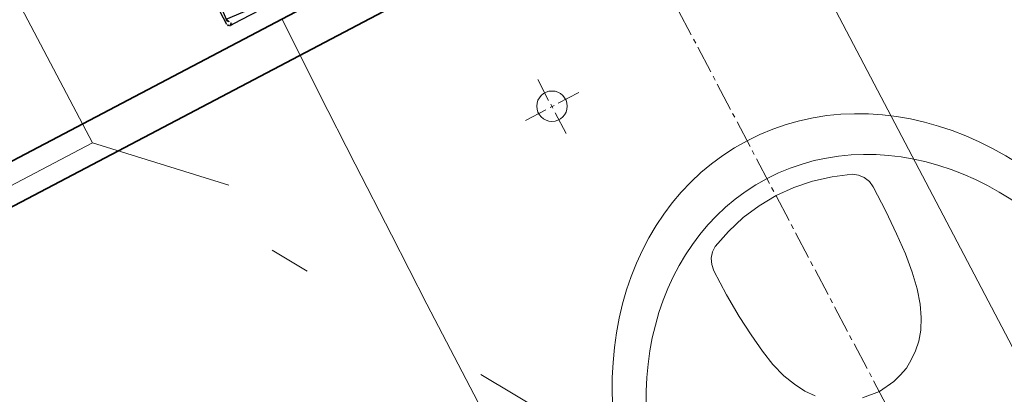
# Model space of a CAD drawing. Header units: metres. Extents: x 7408630 to 7411134, y 5569633 to 5570339.
# Tile 45 of 76: x 7410490.204 to 7410490.691, y 5569903.81 to 5569903.996. Entities that reach past the tile are written whole.
import ezdxf
from ezdxf.enums import TextEntityAlignment as Align

# ---------------------------------------------------------------- set-up
doc = ezdxf.new("R2010")
doc.units = ezdxf.units.M
doc.header["$MEASUREMENT"] = 0
doc.linetypes.add('HIDDEN2', pattern=[4.762499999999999, 3.175, -1.5875])
doc.layers.add('0-wypos-sanitarne', color=1, linetype='Continuous')
for name, color, linetype, lineweight in [('0-ZABUDOWA GK-MDF', 54, 'Continuous', 35), ('1_POSADZKA PODZIAŁY', 151, 'Continuous', 0), ('OPIS POM NOWE', 140, 'Continuous', 5), ('Opis_pom', 9, 'Continuous', 18)]:
    doc.layers.add(name, color=color, linetype=linetype, lineweight=lineweight)
doc.layers.add('Wyburzenia', color=7, linetype='Continuous', lineweight=13, true_color=0xb0b0b0)
doc.styles.add('ARIAL', font='tahoma.ttf')

# ---------------------------------------------------------------- blocks, each defined once
blk = doc.blocks.new('A$C19D82A3D')
for points in [[(-5, 10), (-10.00000000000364, 15.00000000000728)], [(5, 10), (10.00000000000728, 15)], [(-5, 0), (-9.999999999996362, -5)], [(5, 0), (10, -5)]]:
    blk.add_lwpolyline(points)
blk.add_lwpolyline([(-5, 10), (5, 10), (5, 0), (-5, 0)], close=True)
blk = doc.blocks.new('99400_TOP')
blk.add_lwpolyline([(0.2009930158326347, 0.05547456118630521), (0.2009930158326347, 0.01048449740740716)])
blk.add_lwpolyline([(0.1600019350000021, 0.01267999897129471), (0.1600019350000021, 0.04667999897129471, -0.414213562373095), (0.1630019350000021, 0.04967999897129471), (0.1970019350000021, 0.04967999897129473, -0.414213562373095), (0.2000019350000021, 0.04667999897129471), (0.2000019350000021, 0.01267999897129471, -0.414213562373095), (0.1970019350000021, 0.009679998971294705), (0.1630019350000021, 0.009679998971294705, -0.414213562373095)], format="xyb", close=True)
for points in [[(0.198697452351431, 0.01002469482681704, 0.0001142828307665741), (0.1986974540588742, 0.01002423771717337, 0.5170148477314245), (0.2000326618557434, 0.00908606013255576), (0.1999324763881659, 0.009052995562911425), (0.1998334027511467, 0.00902680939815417), (0.1997143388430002, 0.009004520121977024), (0.1995835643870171, 0.008991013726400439), (0.1994826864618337, 0.008988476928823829), (0.1990272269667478, 0.008991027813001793), (0.198408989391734, 0.008992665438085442), (0.1977092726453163, 0.00899322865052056), (0.1642751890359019, 0.008993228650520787), (0.1639258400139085, 0.008993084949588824), (0.1635663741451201, 0.008992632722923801), (0.1632325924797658, 0.008991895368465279), (0.1629359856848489, 0.008990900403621), (0.1626871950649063, 0.00898968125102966), (0.1624946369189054, 0.00898828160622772), (0.1623653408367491, 0.00898674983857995)], [(0.2001062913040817, 0.00911561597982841, 0.09130093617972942), (0.2005536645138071, 0.009423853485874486, 0.1989090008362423), (0.2009930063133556, 0.01048449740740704)]]:
    blk.add_lwpolyline(points, format="xyb")
blk = doc.blocks.new('A$Cff2eaf8b')
blk.add_blockref('99400_TOP', (-1.93500011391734e-06, -0.08217999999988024))
blk = doc.blocks.new('A$C6ce7c513')
at = {"lineweight": 0}
for points in [[(0.1781878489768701, -0.2340449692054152), (0.1779397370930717, -0.1583317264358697), (0.1774470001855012, -0.1198565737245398), (0.1769542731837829, -0.08064406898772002), (0.1764615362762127, -0.04093882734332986), (0.1754760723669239, -0.0004892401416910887)], [(0.008753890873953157, -0.2998965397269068), (-0.0001258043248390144, -0.3008820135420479), (-0.008757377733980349, -0.2998965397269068), (-0.01295085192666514, -0.2986629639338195), (-0.01738895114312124, -0.2969366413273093), (-0.02133431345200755, -0.2944694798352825), (-0.02528317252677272, -0.2915095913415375), (-0.02898042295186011, -0.2880569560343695), (-0.03243304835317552, -0.2836188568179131), (-0.03539294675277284, -0.2781917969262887), (-0.03810473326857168, -0.2720273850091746), (-0.04032726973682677, -0.2646293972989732), (-0.04205358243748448, -0.2562424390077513), (-0.04328716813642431, -0.2466254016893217), (-0.04402452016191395, -0.2357712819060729), (-0.04451725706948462, -0.2234424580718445), (-0.04451725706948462, -0.2098765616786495), (-0.04427263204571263, -0.2066720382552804), (-0.04279094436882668, -0.2037121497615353), (-0.04082000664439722, -0.2012449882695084), (-0.03835284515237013, -0.1995186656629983), (-0.02898042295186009, -0.1960660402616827), (-0.01936337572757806, -0.193354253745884), (-0.009742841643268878, -0.1918725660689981), (-0.0001258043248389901, -0.1913798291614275), (0.009739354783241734, -0.1918725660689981), (0.0193598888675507, -0.193354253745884), (0.02897693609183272, -0.1960660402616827), (0.03834935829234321, -0.1995186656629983), (0.04081651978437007, -0.2012449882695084), (0.04278744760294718, -0.2037121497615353), (0.04402103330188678, -0.2066720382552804), (0.04451377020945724, -0.2098765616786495), (0.04451377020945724, -0.2234424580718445), (0.04402103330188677, -0.2357712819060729), (0.04303556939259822, -0.2466254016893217), (0.04180198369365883, -0.2562424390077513), (0.0403202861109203, -0.2646293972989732), (0.03810123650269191, -0.2720273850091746), (0.03538945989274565, -0.2781917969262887), (0.03242956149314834, -0.2836188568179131), (0.0289769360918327, -0.2880569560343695)]]:
    blk.add_lwpolyline(points, dxfattribs=at)
blk.add_circle((0.0774378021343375, -0.1004984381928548), 0.007522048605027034, dxfattribs=at)
for centre, major_axis, ratio in [((-3.486860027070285e-06, -0.3255449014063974), (-3.663605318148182e-17, -0.1649941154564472), 0.8303379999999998), ((-1.743430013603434e-06, -0.3297383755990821), (-3.285718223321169e-17, -0.1479755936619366), 0.8308399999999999)]:
    blk.add_ellipse(centre, major_axis=major_axis, ratio=ratio, start_param=0, end_param=6.283185, dxfattribs=at)
at = {"layer": 'DEFPOINTS', "lineweight": 0}
for points in [[(-1.943432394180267e-17, -0.08755281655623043), (-2.249719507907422e-17, -0.1013633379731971)], [(0.07756186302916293, -0.08557489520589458), (0.07756186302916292, -0.09716636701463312)], [(0.06251776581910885, -0.1006189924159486), (0.07410923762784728, -0.1006189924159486)], [(0.07632828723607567, -0.1006189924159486), (0.07854732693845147, -0.1006189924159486)], [(0.07756186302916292, -0.09938541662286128), (0.07756186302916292, -0.1016044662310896)], [(0.08101449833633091, -0.1006189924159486), (0.09235784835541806, -0.1006189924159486)], [(-2.303929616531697e-17, -0.1038270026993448), (-2.355429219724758e-17, -0.1060495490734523)], [(0.07756186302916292, -0.1040751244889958), (0.07756186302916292, -0.1156665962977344)], [(-2.404218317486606e-17, -0.1082685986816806), (-2.710505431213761e-17, -0.1220791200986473)], [(-2.764715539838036e-17, -0.1245462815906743), (-2.813504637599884e-17, -0.1267653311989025)], [(-2.865004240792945e-17, -0.1289843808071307), (-3.176712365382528e-17, -0.1430430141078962)], [(-3.225501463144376e-17, -0.1452620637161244), (-3.274290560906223e-17, -0.1474811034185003)], [(-3.328500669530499e-17, -0.1499482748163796), (-3.634787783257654e-17, -0.163758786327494)], [(-3.686287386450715e-17, -0.1659778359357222), (-3.735076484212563e-17, -0.1681968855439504)], [(-3.789286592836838e-17, -0.1706640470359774), (-4.095573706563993e-17, -0.1844745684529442)], [(-4.144362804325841e-17, -0.1866936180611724), (-4.195862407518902e-17, -0.18891616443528)], [(-4.250072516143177e-17, -0.1913798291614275), (-4.556359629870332e-17, -0.2051938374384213)], [(-4.60514872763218e-17, -0.2074128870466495), (-4.659358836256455e-17, -0.2098765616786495)], [(-4.708147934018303e-17, -0.2120990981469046), (-5.017145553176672e-17, -0.2259096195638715)], [(-5.065934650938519e-17, -0.2281286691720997), (-5.120144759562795e-17, -0.2305958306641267)], [(-5.168933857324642e-17, -0.2328148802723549), (-5.475220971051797e-17, -0.2466254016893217)], [(-5.524010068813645e-17, -0.2488444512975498), (-5.580930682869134e-17, -0.2513116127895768)], [(-5.629719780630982e-17, -0.2535306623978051), (-5.936006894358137e-17, -0.2673411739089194)], [(-5.984795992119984e-17, -0.2695602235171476), (-6.03900610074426e-17, -0.2720273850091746)], [(-6.090505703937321e-17, -0.2742464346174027), (-6.396792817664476e-17, -0.2880604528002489)], [(-6.451002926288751e-17, -0.2905241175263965), (-6.499792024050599e-17, -0.2927431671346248)], [(-6.548581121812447e-17, -0.2949657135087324), (-6.854868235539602e-17, -0.3087762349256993)]]:
    blk.add_lwpolyline(points, dxfattribs=at)
blk = doc.blocks.new('A$C142d3faa')
at = {"layer": '1_POSADZKA PODZIAŁY'}
h = blk.add_hatch(dxfattribs=at)
h.set_pattern_fill('_USER', color=256, scale=80, double=1, pattern_type=0)
h.set_pattern_definition([(0, (-58931.34199039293, 199163.1944934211), (0, 80), []), (90, (-58931.34199039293, 199163.1944934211), (-80, 4.898587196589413e-15), [])])
h.paths.add_polyline_path([(28.22535916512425, 1045.606190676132), (175.2253591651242, 1045.606190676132), (175.2253591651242, 1273.606190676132), (408.2253591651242, 1273.606190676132), (408.2253591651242, 1588.606190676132), (65.22535916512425, 1588.606190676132), (65.22535916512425, 1464.606190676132), (38.22535945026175, 1464.606190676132), (38.22535945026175, 1191.606190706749), (63.22535916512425, 1191.606190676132), (63.22535915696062, 1179.606190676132), (27.22535916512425, 1179.606190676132)])
at = {"layer": '0-ZABUDOWA GK-MDF'}
for points in [[(167.2253591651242, 1568.606190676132), (65.22535954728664, 1568.606190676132)], [(167.2253591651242, 1566.606190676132), (65.22535954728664, 1566.606190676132)]]:
    blk.add_lwpolyline(points, dxfattribs=at)
at = {"layer": 'Wyburzenia', "linetype": 'HIDDEN2', "ltscale": 3}
blk.add_lwpolyline([(134.1685709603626, 1488.705786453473), (91.41235084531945, 1558.696301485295)], dxfattribs=at)
at = {"layer": '0-wypos-sanitarne', "xscale": -100, "yscale": 100, "zscale": 100}
for name, p in [('A$Cff2eaf8b', (114.7253593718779, 1576.824190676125)), ('A$C6ce7c513', (114.7253593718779, 1568.606190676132))]:
    blk.add_blockref(name, p, dxfattribs=at)
at = {"layer": 'Wyburzenia', "linetype": 'HIDDEN2', "ltscale": 3, "xscale": -1, "rotation": 270}
blk.add_blockref('A$C19D82A3D', (76.01003313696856, 1572.539716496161), dxfattribs=at)
at = {"layer": 'OPIS POM NOWE', "style": 'ARIAL'}
for tag, p in [('E1,4', (2085.453509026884, 1677.902724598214)), ('E1,4', (2642.565068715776, 1467.098580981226)), ('E1,4', (2887.554946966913, 1334.669140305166)), ('E1,1', (2346.15172770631, 945.3069204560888)), ('E1,2', (2380.289767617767, 731.4605824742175)), ('E1,4', (3248.926969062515, 423.5622677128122)), ('E1,3', (2269.290473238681, 389.8474601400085)), ('E1,5', (4145.396889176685, -41.41678165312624))]:
    blk.add_attdef(tag, text='', height=23.936, dxfattribs=at).set_placement(p, align=Align.MIDDLE_CENTER)
at = {"layer": 'Opis_pom', "ltscale": 0.7, "style": 'ARIAL'}
for tag, p in [('B1,18', (784.175454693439, 4749.376909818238)), ('B1,21', (1474.160621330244, 4744.552251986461)), ('B1/17', (593.1950013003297, 4721.360037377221)), ('1,23', (2643.879736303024, 4721.360037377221)), ('1,22', (2015.997302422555, 4715.619925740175)), ('A1,1', (-123.2752701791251, 4710.792713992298)), ('B1,1', (2964.213888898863, 4687.194759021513)), ('B1,19', (983.4770436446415, 4684.250472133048)), ('A1,6', (-365.3793687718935, 4657.226791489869)), ('A1,16', (198.2072643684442, 4631.436355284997)), ('B1,20', (1267.194878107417, 4624.632454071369)), ('B1,3', (3298.013043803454, 4567.235815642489)), ('B1,4', (4545.109849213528, 4480.622250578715)), ('A1,5', (-782.1155021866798, 4446.932694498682)), ('A1,2', (-186.9193724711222, 4425.112318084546)), ('A1,15', (198.2072643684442, 4391.000839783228)), ('B1,2', (2872.012077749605, 4302.459186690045)), ('A1,3', (-121.2895641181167, 4150.905633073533)), ('B1,8', (2427.383192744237, 4053.123158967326)), ('B1,6', (4754.926236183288, 3940.334623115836)), ('A1,4', (-837.6792277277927, 3920.772192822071)), ('B1,14', (401.2060605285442, 3890.998977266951)), ('B1,13', (1255.283140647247, 3857.264790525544)), ('B1,5', (4487.887436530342, 3854.524062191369)), ('B1,10', (1961.599271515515, 3852.276071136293)), ('B1,9', (2126.781835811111, 3827.246892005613)), ('B1,7', (3203.179523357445, 3799.68363001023)), ('B1,11', (2118.658790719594, 3658.838670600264)), ('B1,12', (1949.477289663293, 3633.257187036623)), ('C1,2', (2894.604733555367, 3427.283363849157)), ('C1,3', (2160.246723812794, 3198.455877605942)), ('C1,1', (3129.25555325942, 2706.44898945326)), ('C1,4', (2077.339235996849, 2485.413103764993)), ('C1,5', (2131.383208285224, 2180.309788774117)), ('C1,10', (3196.043433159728, 2172.920878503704)), ('C1,9', (3215.995519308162, 1907.634199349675)), ('C1,6', (2168.073843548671, 1819.58528353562)), ('D0,18', (1348.653176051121, 1483.781635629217)), ('C1,8', (2890.195548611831, 1472.29709332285)), ('C1,7', (2247.746238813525, 1432.404889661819)), ('D,03', (680.1466722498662, 1361.206844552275)), ('D0,15', (1769.826019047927, 1360.285680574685)), ('D,07', (301.6534830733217, 1339.208595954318)), ('D0,6', (-189.623502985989, 1299.117330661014)), ('D0,8', (-573.6059719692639, 1280.794415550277)), ('D0,2', (1011.718833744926, 1184.667071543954)), ('D0,4', (520.2942003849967, 1181.603761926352)), ('D0,14', (1790.011409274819, 1156.002015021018)), ('D,05', (264.3299696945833, 1077.697489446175)), ('D0,13', (1760.78024321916, 974.2700197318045)), ('D0,09', (-770.0709432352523, 944.5551283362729)), ('D0,1', (999.9887503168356, 928.6062601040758)), ('D0,10', (-751.0723892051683, 564.5580135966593)), ('D0,11', (-751.0723892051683, 336.7382673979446)), ('D0,12', (198.7439030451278, 306.3970252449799))]:
    blk.add_attdef(tag, text='', height=11.968, dxfattribs=at).set_placement(p, align=Align.MIDDLE_CENTER)

msp = doc.modelspace()

# ---------------------------------------------------------------- block references
at = {"xscale": 0.01, "yscale": 0.01, "zscale": 0.01, "rotation": 27.75854060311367}
msp.add_blockref('A$C142d3faa', (7410496.779402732, 5569889.662845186), dxfattribs=at)

doc.saveas('drawing.dxf')
